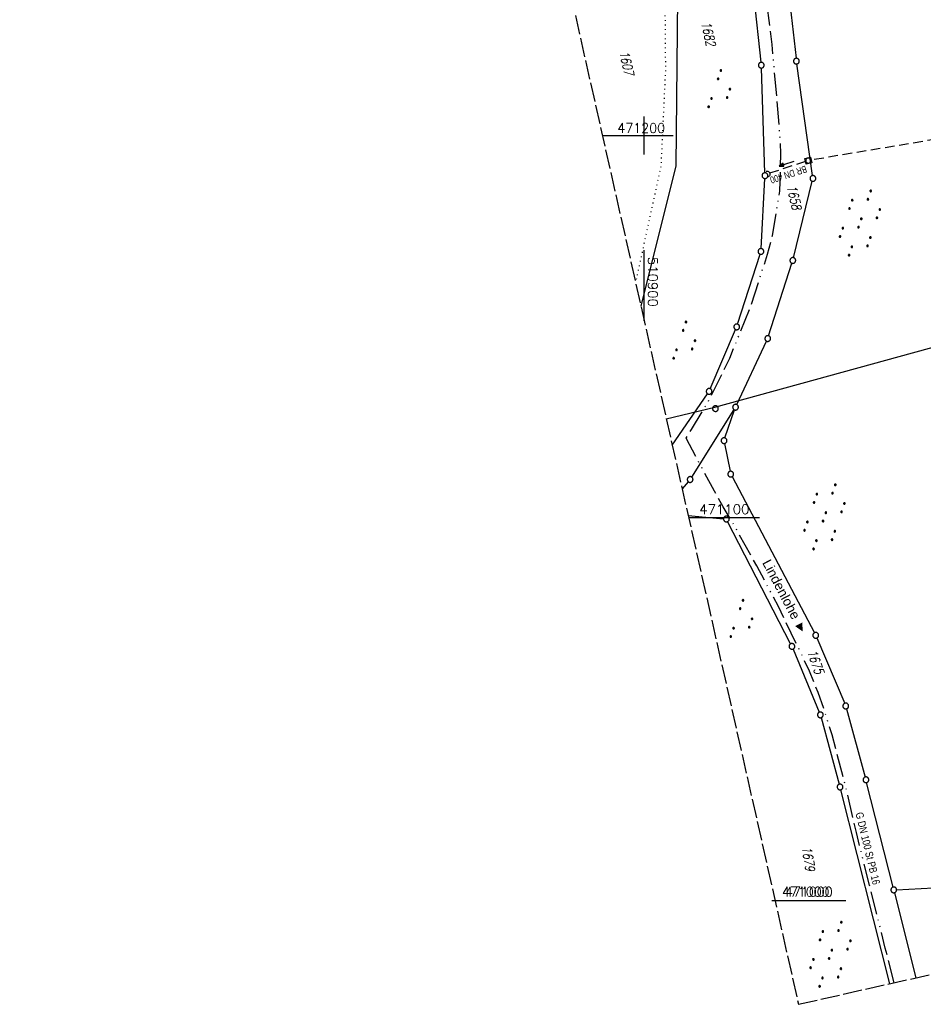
# Model space of a CAD drawing. Extents: x 510737 to 511220, y 470973 to 471938.
# Tile 1 of 25: x 510737 to 510973, y 470973 to 471230. Entities that reach past the tile are written whole.
import ezdxf
from ezdxf.enums import TextEntityAlignment as Align

# ---------------------------------------------------------------- set-up
doc = ezdxf.new("R2010")
doc.units = 0
doc.header["$LTSCALE"] = 10
doc.header["$MEASUREMENT"] = 0
for name, pattern in [('ACAD_ISO13W100', [37, 12, -3, 12, -3, 0.5, -3, 0.5, -3]), ('LT00', [0]), ('LT14', [0.6, 0.5, -0.1]), ('PUNKTX2_STR', [0.6, 0.1, -0.5]), ('STRICHLINIE2', [0.375, 0.25, -0.125])]:
    doc.linetypes.add(name, pattern=pattern)
doc.layers.get('0').update_dxf_attribs({"linetype": 'LT00'})
for name, color, linetype in [('--WASSER_GRENZE', 180, 'PUNKTX2_STR'), ('-Halt-Pfeil', 4, 'LT00'), ('-Haltung', 182, 'STRICHLINIE2'), ('-Haltungsbeschriftung', 182, 'LT00'), ('ABWASSERLTG', 24, 'LT00'), ('DFK_FLUR_NR', 250, 'LT00'), ('DFK_GZPKT', 250, 'LT00'), ('DFK_KATASTER', 250, 'LT00'), ('DFK_NUTZUNG', 250, 'LT00'), ('GASLTG', 250, 'ACAD_ISO13W100'), ('GASLTG_TEXT', 250, 'Continuous'), ('ORTSRICHTUNG', 7, 'Continuous'), ('V95_KA_MULD', 182, 'LT00'), ('V95_KA_PRUF', 182, 'LT00'), ('V95_RASTER', 250, 'LT00'), ('V95_UK_DURCH', 182, 'LT00'), ('V96_RASTER', 250, 'LT00')]:
    doc.layers.add(name, color=color, linetype=linetype)
doc.layers.add('-BLATT_95-RAND', color=7, linetype='LT14', plot=False)
doc.styles.add('Beschrift', font='ARIAL.TTF')
doc.styles.add('Haltungsbeschriftung', font='ARIAL.TTF', dxfattribs={"width": 0.75})
doc.styles.get("Standard").update_dxf_attribs({"font": 'romans.shx'})
doc.styles.add('Versorgungsltg', font='ARIAL.TTF', dxfattribs={"width": 0.8, "height": 2})

# ---------------------------------------------------------------- blocks, each defined once
blk = doc.blocks.new('SYMB7110')
at = {"color": 0, "linetype": 'ByBlock'}
for p, q in [((-0.515, 0.392919), (-0.515, 0.367081)), ((-0.51, 0.362895), (-0.51, 0.397105)), ((-0.505, 0.399164), (-0.505, 0.360836)), ((-0.5, 0.360204), (-0.5, 0.399796)), ((-0.495, 0.399164), (-0.495, 0.360836)), ((-0.49, 0.362895), (-0.49, 0.397105)), ((-0.485, 0.392919), (-0.485, 0.367081)), ((-0.48, 0.379874), (-0.48, 0.380145)), ((-0.285, 0.392919), (-0.285, 0.367081)), ((-0.28, 0.362895), (-0.28, 0.397105)), ((-0.275, 0.399164), (-0.275, 0.360836)), ((-0.27, 0.360204), (-0.27, 0.399796)), ((-0.265, 0.399164), (-0.265, 0.360836)), ((-0.26, 0.362895), (-0.26, 0.397105)), ((-0.255, 0.392919), (-0.255, 0.367081)), ((-0.25, 0.379874), (-0.25, 0.380146)), ((0.255, 0.392919), (0.255, 0.367081)), ((0.26, 0.362895), (0.26, 0.397105)), ((0.265, 0.399164), (0.265, 0.360836)), ((0.27, 0.360204), (0.27, 0.399796)), ((0.275, 0.399164), (0.275, 0.360836)), ((0.28, 0.362895), (0.28, 0.397105)), ((0.285, 0.392919), (0.285, 0.367081)), ((0.29, 0.379874), (0.29, 0.380145)), ((0.485, 0.392919), (0.485, 0.367081)), ((0.49, 0.362895), (0.49, 0.397105)), ((0.495, 0.399164), (0.495, 0.360836)), ((0.5, 0.360204), (0.5, 0.399796)), ((0.505, 0.399164), (0.505, 0.360836)), ((0.51, 0.362895), (0.51, 0.397105)), ((0.515, 0.392919), (0.515, 0.367081)), ((0.52, 0.379874), (0.52, 0.380146)), ((-0.9, 0.012919), (-0.9, -0.012919)), ((-0.895, -0.017106), (-0.895, 0.017105)), ((-0.89, 0.019164), (-0.89, -0.019164)), ((-0.885, -0.019797), (-0.885, 0.019796)), ((-0.88, 0.019164), (-0.88, -0.019164)), ((-0.875, -0.017106), (-0.875, 0.017105)), ((-0.87, 0.012919), (-0.87, -0.012919)), ((-0.865, -0.000126), (-0.865, 0.000145)), ((-0.67, 0.012919), (-0.67, -0.012919)), ((-0.665, -0.017106), (-0.665, 0.017105)), ((-0.66, 0.019164), (-0.66, -0.019164)), ((-0.655, -0.019797), (-0.655, 0.019796)), ((-0.65, 0.019164), (-0.65, -0.019164)), ((-0.645, -0.017106), (-0.645, 0.017105)), ((-0.64, 0.012919), (-0.64, -0.012919)), ((-0.635, -0.000126), (-0.635, 0.000145)), ((-0.13, 0.012919), (-0.13, -0.012919)), ((-0.125, -0.017105), (-0.125, 0.017105)), ((-0.12, 0.019164), (-0.12, -0.019164)), ((-0.115, -0.019796), (-0.115, 0.019796)), ((-0.11, 0.019164), (-0.11, -0.019164)), ((-0.105, -0.017105), (-0.105, 0.017105)), ((-0.1, 0.012919), (-0.1, -0.012919)), ((-0.095, -0.000126), (-0.095, 0.000146)), ((0.1, 0.012919), (0.1, -0.012919)), ((0.105, -0.017105), (0.105, 0.017105)), ((0.11, 0.019164), (0.11, -0.019164)), ((0.115, -0.019796), (0.115, 0.019796)), ((0.12, 0.019164), (0.12, -0.019164)), ((0.125, -0.017105), (0.125, 0.017105)), ((0.13, 0.012919), (0.13, -0.012919)), ((0.135, -0.000126), (0.135, 0.000146)), ((0.64, 0.012919), (0.64, -0.012919)), ((0.645, -0.017105), (0.645, 0.017105)), ((0.65, 0.019164), (0.65, -0.019164)), ((0.655, -0.019796), (0.655, 0.019796)), ((0.66, 0.019164), (0.66, -0.019164)), ((0.665, -0.017105), (0.665, 0.017105)), ((0.67, 0.012919), (0.67, -0.012919)), ((0.675, -0.000126), (0.675, 0.000146)), ((0.87, 0.012919), (0.87, -0.012919)), ((0.875, -0.017105), (0.875, 0.017105)), ((0.88, 0.019164), (0.88, -0.019164)), ((0.885, -0.019796), (0.885, 0.019796)), ((0.89, 0.019164), (0.89, -0.019164)), ((0.895, -0.017105), (0.895, 0.017105)), ((0.9, 0.012919), (0.9, -0.012919)), ((0.905, -0.000126), (0.905, 0.000146)), ((-0.515, -0.367081), (-0.515, -0.392919)), ((-0.51, -0.397105), (-0.51, -0.362895)), ((-0.505, -0.360836), (-0.505, -0.399164)), ((-0.5, -0.399796), (-0.5, -0.360204)), ((-0.495, -0.360836), (-0.495, -0.399164)), ((-0.49, -0.397106), (-0.49, -0.362895)), ((-0.485, -0.367081), (-0.485, -0.392919)), ((-0.48, -0.380126), (-0.48, -0.379855)), ((-0.285, -0.367081), (-0.285, -0.392919)), ((-0.28, -0.397105), (-0.28, -0.362895)), ((-0.275, -0.360836), (-0.275, -0.399164)), ((-0.27, -0.399796), (-0.27, -0.360204)), ((-0.265, -0.360836), (-0.265, -0.399164)), ((-0.26, -0.397105), (-0.26, -0.362895)), ((-0.255, -0.367081), (-0.255, -0.392919)), ((-0.25, -0.380126), (-0.25, -0.379855)), ((0.255, -0.367081), (0.255, -0.392919)), ((0.26, -0.397105), (0.26, -0.362895)), ((0.265, -0.360836), (0.265, -0.399164)), ((0.27, -0.399796), (0.27, -0.360204)), ((0.275, -0.360836), (0.275, -0.399164)), ((0.28, -0.397105), (0.28, -0.362895)), ((0.285, -0.367081), (0.285, -0.392919)), ((0.29, -0.380126), (0.29, -0.379855)), ((0.485, -0.367081), (0.485, -0.392919)), ((0.49, -0.397105), (0.49, -0.362895)), ((0.495, -0.360836), (0.495, -0.399164)), ((0.5, -0.399796), (0.5, -0.360204)), ((0.505, -0.360836), (0.505, -0.399164)), ((0.51, -0.397105), (0.51, -0.362895)), ((0.515, -0.367081), (0.515, -0.392919)), ((0.52, -0.380126), (0.52, -0.379855))]:
    blk.add_line(p, q, dxfattribs=at)
for points in [[(-0.48, 0.38), (-0.481981, 0.388678), (-0.48753, 0.395637), (-0.49555, 0.399499), (-0.50445, 0.399499), (-0.51247, 0.395637), (-0.518019, 0.388678), (-0.52, 0.38), (-0.518019, 0.371322), (-0.51247, 0.364363), (-0.50445, 0.360501), (-0.49555, 0.360501), (-0.48753, 0.364363), (-0.481981, 0.371322), (-0.48, 0.38)], [(-0.25, 0.38), (-0.251981, 0.388678), (-0.25753, 0.395637), (-0.26555, 0.399499), (-0.27445, 0.399499), (-0.28247, 0.395637), (-0.288019, 0.388678), (-0.29, 0.38), (-0.288019, 0.371322), (-0.28247, 0.364363), (-0.27445, 0.360501), (-0.26555, 0.360501), (-0.25753, 0.364363), (-0.251981, 0.371322), (-0.25, 0.38)], [(0.29, 0.38), (0.288019, 0.388678), (0.28247, 0.395637), (0.27445, 0.399499), (0.26555, 0.399499), (0.25753, 0.395637), (0.251981, 0.388678), (0.25, 0.38), (0.251981, 0.371322), (0.25753, 0.364363), (0.26555, 0.360501), (0.27445, 0.360501), (0.28247, 0.364363), (0.288019, 0.371322), (0.29, 0.38)], [(0.52, 0.38), (0.518019, 0.388678), (0.51247, 0.395637), (0.50445, 0.399499), (0.495549, 0.399499), (0.48753, 0.395637), (0.481981, 0.388678), (0.48, 0.38), (0.481981, 0.371322), (0.48753, 0.364363), (0.495549, 0.360501), (0.50445, 0.360501), (0.51247, 0.364363), (0.518019, 0.371322), (0.52, 0.38)], [(-0.865, 0), (-0.866981, 0.008678), (-0.87253, 0.015637), (-0.88055, 0.019498), (-0.88945, 0.019498), (-0.89747, 0.015637), (-0.903019, 0.008678), (-0.905, 0)], [(-0.905, 0), (-0.903019, -0.008678), (-0.89747, -0.015637), (-0.88945, -0.019499), (-0.88055, -0.019499), (-0.87253, -0.015637), (-0.866981, -0.008678), (-0.865, 0)], [(-0.635, 0), (-0.636981, 0.008678), (-0.64253, 0.015637), (-0.65055, 0.019498), (-0.65945, 0.019498), (-0.66747, 0.015637), (-0.673019, 0.008678), (-0.675, 0)], [(-0.675, 0), (-0.673019, -0.008678), (-0.66747, -0.015637), (-0.65945, -0.019499), (-0.65055, -0.019499), (-0.64253, -0.015637), (-0.636981, -0.008678), (-0.635, 0)], [(-0.095, 0), (-0.096981, 0.008678), (-0.10253, 0.015637), (-0.11055, 0.019499), (-0.11945, 0.019499), (-0.12747, 0.015637), (-0.133019, 0.008678), (-0.135, 0)], [(-0.135, 0), (-0.133019, -0.008678), (-0.12747, -0.015637), (-0.11945, -0.019499), (-0.11055, -0.019499), (-0.10253, -0.015637), (-0.096981, -0.008678), (-0.095, 0)], [(0.135, 0), (0.133019, 0.008678), (0.12747, 0.015637), (0.11945, 0.019499), (0.11055, 0.019499), (0.10253, 0.015637), (0.096981, 0.008678), (0.095, 0)], [(0.095, 0), (0.096981, -0.008678), (0.10253, -0.015637), (0.11055, -0.019499), (0.11945, -0.019499), (0.12747, -0.015637), (0.133019, -0.008678), (0.135, 0)], [(0.675, 0), (0.673019, 0.008678), (0.66747, 0.015637), (0.65945, 0.019499), (0.65055, 0.019499), (0.64253, 0.015637), (0.636981, 0.008678), (0.635, 0)], [(0.635, 0), (0.636981, -0.008678), (0.64253, -0.015637), (0.65055, -0.019499), (0.65945, -0.019499), (0.66747, -0.015637), (0.673019, -0.008678), (0.675, 0)], [(0.905, 0), (0.903019, 0.008678), (0.89747, 0.015637), (0.88945, 0.019499), (0.88055, 0.019499), (0.87253, 0.015637), (0.866981, 0.008678), (0.865, 0)], [(0.865, 0), (0.866981, -0.008678), (0.87253, -0.015637), (0.88055, -0.019499), (0.88945, -0.019499), (0.89747, -0.015637), (0.903019, -0.008678), (0.905, 0)], [(-0.48, -0.38), (-0.481981, -0.371322), (-0.48753, -0.364363), (-0.49555, -0.360501), (-0.50445, -0.360501), (-0.51247, -0.364363), (-0.518019, -0.371322), (-0.52, -0.38), (-0.518019, -0.388678), (-0.51247, -0.395637), (-0.50445, -0.399499), (-0.49555, -0.399499), (-0.48753, -0.395637), (-0.481981, -0.388678), (-0.48, -0.38)], [(-0.25, -0.38), (-0.251981, -0.371322), (-0.25753, -0.364363), (-0.26555, -0.360501), (-0.27445, -0.360501), (-0.28247, -0.364363), (-0.288019, -0.371322), (-0.29, -0.38), (-0.288019, -0.388678), (-0.28247, -0.395637), (-0.27445, -0.399499), (-0.26555, -0.399499), (-0.25753, -0.395637), (-0.251981, -0.388678), (-0.25, -0.38)], [(0.29, -0.38), (0.288019, -0.371322), (0.28247, -0.364363), (0.27445, -0.360501), (0.26555, -0.360501), (0.25753, -0.364363), (0.251981, -0.371322), (0.25, -0.38), (0.251981, -0.388678), (0.25753, -0.395637), (0.26555, -0.399499), (0.27445, -0.399499), (0.28247, -0.395637), (0.288019, -0.388678), (0.29, -0.38)], [(0.52, -0.38), (0.518019, -0.371322), (0.51247, -0.364363), (0.50445, -0.360501), (0.495549, -0.360501), (0.48753, -0.364363), (0.481981, -0.371322), (0.48, -0.38), (0.481981, -0.388678), (0.48753, -0.395637), (0.495549, -0.399499), (0.50445, -0.399499), (0.51247, -0.395637), (0.518019, -0.388678), (0.52, -0.38)]]:
    blk.add_lwpolyline(points, dxfattribs=at)
blk = doc.blocks.new('SYMB7111')
at = {"color": 0, "linetype": 'ByBlock'}
for p, q in [((-0.13, 0.202919), (-0.13, 0.177081)), ((-0.125, 0.172895), (-0.125, 0.207105)), ((-0.12, 0.209164), (-0.12, 0.170836)), ((-0.115, 0.170204), (-0.115, 0.209796)), ((-0.11, 0.209164), (-0.11, 0.170836)), ((-0.105, 0.172895), (-0.105, 0.207105)), ((-0.1, 0.202919), (-0.1, 0.177081)), ((-0.095, 0.189874), (-0.095, 0.190146)), ((0.1, 0.202919), (0.1, 0.177081)), ((0.105, 0.172895), (0.105, 0.207105)), ((0.11, 0.209164), (0.11, 0.170836)), ((0.115, 0.170204), (0.115, 0.209796)), ((0.12, 0.209164), (0.12, 0.170836)), ((0.125, 0.172895), (0.125, 0.207105)), ((0.13, 0.202919), (0.13, 0.177081)), ((0.135, 0.189874), (0.135, 0.190146)), ((-0.515, -0.177081), (-0.515, -0.202919)), ((-0.51, -0.207105), (-0.51, -0.172895)), ((-0.505, -0.170836), (-0.505, -0.209164)), ((-0.5, -0.209796), (-0.5, -0.170204)), ((-0.495, -0.170836), (-0.495, -0.209164)), ((-0.49, -0.207105), (-0.49, -0.172895)), ((-0.485, -0.177081), (-0.485, -0.202919)), ((-0.48, -0.190126), (-0.48, -0.189854)), ((-0.285, -0.177081), (-0.285, -0.202919)), ((-0.28, -0.207105), (-0.28, -0.172895)), ((-0.275, -0.170836), (-0.275, -0.209164)), ((-0.27, -0.209796), (-0.27, -0.170204)), ((-0.265, -0.170836), (-0.265, -0.209164)), ((-0.26, -0.207105), (-0.26, -0.172895)), ((-0.255, -0.177081), (-0.255, -0.202919)), ((-0.25, -0.190126), (-0.25, -0.189854)), ((0.255, -0.177081), (0.255, -0.202919)), ((0.26, -0.207105), (0.26, -0.172895)), ((0.265, -0.170836), (0.265, -0.209164)), ((0.27, -0.209796), (0.27, -0.170204)), ((0.275, -0.170836), (0.275, -0.209164)), ((0.28, -0.207105), (0.28, -0.172895)), ((0.285, -0.177081), (0.285, -0.202919)), ((0.29, -0.190126), (0.29, -0.189854)), ((0.485, -0.177081), (0.485, -0.202919)), ((0.49, -0.207105), (0.49, -0.172895)), ((0.495, -0.170836), (0.495, -0.209164)), ((0.5, -0.209796), (0.5, -0.170204)), ((0.505, -0.170836), (0.505, -0.209164)), ((0.51, -0.207105), (0.51, -0.172895)), ((0.515, -0.177081), (0.515, -0.202919)), ((0.52, -0.190126), (0.52, -0.189854))]:
    blk.add_line(p, q, dxfattribs=at)
for points in [[(-0.095, 0.19), (-0.096981, 0.198678), (-0.10253, 0.205637), (-0.11055, 0.209499), (-0.11945, 0.209499), (-0.12747, 0.205637), (-0.133019, 0.198678), (-0.135, 0.19), (-0.133019, 0.181322), (-0.12747, 0.174363), (-0.11945, 0.170501), (-0.11055, 0.170501), (-0.10253, 0.174363), (-0.096981, 0.181322), (-0.095, 0.19)], [(0.135, 0.19), (0.133019, 0.198678), (0.12747, 0.205637), (0.11945, 0.209499), (0.11055, 0.209499), (0.10253, 0.205637), (0.096981, 0.198678), (0.095, 0.19), (0.096981, 0.181322), (0.10253, 0.174363), (0.11055, 0.170501), (0.11945, 0.170501), (0.12747, 0.174363), (0.133019, 0.181322), (0.135, 0.19)], [(-0.48, -0.19), (-0.481981, -0.181322), (-0.48753, -0.174363), (-0.49555, -0.170501), (-0.50445, -0.170501), (-0.51247, -0.174363), (-0.518019, -0.181322), (-0.52, -0.19), (-0.518019, -0.198678), (-0.51247, -0.205637), (-0.50445, -0.209499), (-0.49555, -0.209499), (-0.48753, -0.205637), (-0.481981, -0.198678), (-0.48, -0.19)], [(-0.25, -0.19), (-0.251981, -0.181322), (-0.25753, -0.174363), (-0.26555, -0.170501), (-0.27445, -0.170501), (-0.28247, -0.174363), (-0.288019, -0.181322), (-0.29, -0.19), (-0.288019, -0.198678), (-0.28247, -0.205637), (-0.27445, -0.209499), (-0.26555, -0.209499), (-0.25753, -0.205637), (-0.251981, -0.198678), (-0.25, -0.19)], [(0.29, -0.19), (0.288019, -0.181322), (0.28247, -0.174363), (0.27445, -0.170501), (0.26555, -0.170501), (0.25753, -0.174363), (0.251981, -0.181322), (0.25, -0.19), (0.251981, -0.198678), (0.25753, -0.205637), (0.26555, -0.209499), (0.27445, -0.209499), (0.28247, -0.205637), (0.288019, -0.198678), (0.29, -0.19)], [(0.52, -0.19), (0.518019, -0.181322), (0.51247, -0.174363), (0.50445, -0.170501), (0.49555, -0.170501), (0.48753, -0.174363), (0.481981, -0.181322), (0.48, -0.19), (0.481981, -0.198678), (0.48753, -0.205637), (0.49555, -0.209499), (0.50445, -0.209499), (0.51247, -0.205637), (0.518019, -0.198678), (0.52, -0.19)]]:
    blk.add_lwpolyline(points, dxfattribs=at)
blk = doc.blocks.new('SYMB7010')
at = {"color": 0, "linetype": 'ByBlock'}
for points in [[(-0.031408, 0.499213), (-0.093728, 0.49134), (-0.15457, 0.475719), (-0.212975, 0.452595), (-0.268021, 0.422333), (-0.31884, 0.385411), (-0.36463, 0.342411), (-0.40467, 0.29401), (-0.438329, 0.240973), (-0.465074, 0.184136), (-0.484486, 0.124395), (-0.496256, 0.062692), (-0.5002, 0)], [(-0.5002, 0), (-0.496256, -0.062692), (-0.484486, -0.124395), (-0.465075, -0.184136), (-0.438329, -0.240973), (-0.404671, -0.29401), (-0.36463, -0.342411), (-0.31884, -0.385411), (-0.268021, -0.422333), (-0.212975, -0.452595), (-0.154571, -0.475719), (-0.093728, -0.49134), (-0.031408, -0.499213), (0.031408, -0.499213)], [(0.5002, 0), (0.496256, 0.062692), (0.484485, 0.124395), (0.465074, 0.184136), (0.438329, 0.240973), (0.40467, 0.29401), (0.36463, 0.342411), (0.31884, 0.385411), (0.268021, 0.422333), (0.212975, 0.452595), (0.15457, 0.475719), (0.093728, 0.49134), (0.031408, 0.499213), (-0.031408, 0.499213)], [(0.031408, -0.499213), (0.093728, -0.491341), (0.15457, -0.475719), (0.212975, -0.452595), (0.268021, -0.422333), (0.31884, -0.385411), (0.36463, -0.342411), (0.404671, -0.294011), (0.438329, -0.240974), (0.465075, -0.184136), (0.484486, -0.124395), (0.496256, -0.062692), (0.500201, 0)]]:
    blk.add_lwpolyline(points, dxfattribs=at)
blk = doc.blocks.new('SYMB1210')
at = {"color": 0, "linetype": 'ByBlock'}
blk.add_line((0.018815, -0.179014), (0.055623, -0.17119), dxfattribs=at)
for points in [[(-0.2, -0.2), (-0.2, 0.2), (0.2, 0.2), (0.2, -0.2), (-0.2, -0.2)], [(0.018815, 0.179014), (-0.018815, 0.179014), (-0.055623, 0.17119), (-0.09, 0.155885), (-0.120444, 0.133766), (-0.145623, 0.105801), (-0.164438, 0.073213), (-0.176067, 0.037424), (-0.18, 0)], [(-0.18, 0), (-0.176067, -0.037424), (-0.164438, -0.073213), (-0.145623, -0.105801), (-0.120444, -0.133766), (-0.09, -0.155885), (-0.055623, -0.17119), (-0.018815, -0.179014), (0.018815, -0.179014)], [(0.18, 0), (0.176067, 0.037424), (0.164438, 0.073213), (0.145623, 0.105801), (0.120444, 0.133766), (0.09, 0.155885), (0.055623, 0.17119), (0.018815, 0.179014)], [(0.055623, -0.17119), (0.09, -0.155885), (0.120444, -0.133766), (0.145623, -0.105801), (0.164438, -0.073213), (0.176067, -0.037424), (0.18, 0)]]:
    blk.add_lwpolyline(points, dxfattribs=at)
blk = doc.blocks.new('SYMB0003')
at = {"color": 0, "linetype": 'ByBlock'}
for p, q in [((-0.015712, 0), (0.010166, 0.012015)), ((0, -0.021257), (-0.015712, 0)), ((0.010166, 0.012015), (0, -0.021257))]:
    blk.add_line(p, q, dxfattribs=at)
for points in [[(-0.031395, 0.499013), (-0.093691, 0.491144), (-0.154509, 0.475528), (-0.21289, 0.452414), (-0.267913, 0.422164), (-0.318712, 0.385257), (-0.364484, 0.342274), (-0.404509, 0.293893), (-0.438154, 0.240877), (-0.464888, 0.184062), (-0.484292, 0.124345), (-0.496058, 0.062667), (-0.5, 0)], [(-0.5, 0), (-0.496058, -0.062667), (-0.484292, -0.124345), (-0.464888, -0.184062), (-0.438154, -0.240877), (-0.404509, -0.293893), (-0.364485, -0.342274), (-0.318712, -0.385257), (-0.267914, -0.422164), (-0.21289, -0.452414), (-0.154509, -0.475529), (-0.093691, -0.491144), (-0.031395, -0.499014), (0.031395, -0.499014)], [(0.5, 0), (0.496057, 0.062667), (0.484292, 0.124345), (0.464888, 0.184062), (0.438153, 0.240877), (0.404509, 0.293893), (0.364484, 0.342274), (0.318712, 0.385257), (0.267913, 0.422164), (0.21289, 0.452414), (0.154509, 0.475528), (0.093691, 0.491144), (0.031395, 0.499013), (-0.031395, 0.499013)], [(0.031395, -0.499014), (0.093691, -0.491144), (0.154509, -0.475529), (0.21289, -0.452414), (0.267914, -0.422164), (0.318712, -0.385257), (0.364485, -0.342274), (0.404509, -0.293893), (0.438154, -0.240877), (0.464889, -0.184062), (0.484292, -0.124345), (0.496058, -0.062667), (0.5, 0)]]:
    blk.add_lwpolyline(points, dxfattribs=at)
blk = doc.blocks.new('SYMB1107')
at = {"color": 0, "linetype": 'ByBlock'}
for points in [[(-0.2, 0), (-0.196157, 0.039018), (-0.184776, 0.076537), (-0.166294, 0.111114), (-0.141421, 0.141421), (-0.111114, 0.166294), (-0.076537, 0.184776), (-0.039018, 0.196157), (0, 0.2)], [(0, 0.2), (0.039018, 0.196157), (0.076537, 0.184776), (0.111114, 0.166294), (0.141421, 0.141421), (0.166294, 0.111114), (0.184776, 0.076537), (0.196157, 0.039018), (0.2, 0)]]:
    blk.add_lwpolyline(points, dxfattribs=at)
blk = doc.blocks.new('SYMB0070')
at = {"color": 0, "linetype": 'ByBlock'}
for p, q in [((-0.5, 0), (0.2, 0)), ((0.5, 0), (0.2, 0.1)), ((0.2, 0.1), (0.2, 0)), ((0.468, 0), (0.21, 0.086)), ((0.21, 0.086), (0.21, -0.086)), ((0.21, -0.086), (0.468, 0)), ((0.22, -0.072), (0.437, 0)), ((0.23, -0.058), (0.405, 0)), ((0.24, -0.045), (0.374, 0)), ((0.342, 0), (0.25, 0.031)), ((0.25, 0.031), (0.25, -0.031)), ((0.25, -0.031), (0.342, 0)), ((0.26, -0.017), (0.31, 0)), ((0.27, -0.003), (0.279, 0))]:
    blk.add_line(p, q, dxfattribs=at)
for points in [[(0.2, 0), (0.2, -0.1), (0.5, 0)], [(0.437, 0), (0.22, 0.072), (0.22, -0.072)], [(0.405, 0), (0.23, 0.058), (0.23, -0.058)], [(0.374, 0), (0.24, 0.045), (0.24, -0.045)], [(0.31, 0), (0.26, 0.017), (0.26, -0.017)], [(0.279, 0), (0.27, 0.003), (0.27, -0.003)]]:
    blk.add_lwpolyline(points, dxfattribs=at)

msp = doc.modelspace()

# ---------------------------------------------------------------- linework, layer by layer
at = {"layer": '--WASSER_GRENZE', "ltscale": 0.2, "flags": 128}
msp.add_lwpolyline([(510858.5, 471686.8), (510856.88, 471676.24), (510858.17, 471653.61), (510863.18, 471636.87), (510868.2, 471613.86), (510871.97, 471592.48), (510875.55, 471569.36), (510878.26, 471545.28), (510881.63, 471514.67), (510884.74, 471490), (510887.1, 471463.78), (510891.01, 471441.7), (510892.91, 471424.73), (510892.42, 471403.07), (510893.1, 471385.72), (510893.2, 471362.03), (510893.55, 471342.52), (510900.14, 471304.41), (510904.38, 471285.03), (510905.19, 471258.11), (510905.54, 471217.24), (510904.36, 471192.06), (510897.73, 471161.58)], dxfattribs=at)
at = {"layer": '-BLATT_95-RAND'}
msp.add_lwpolyline([(510736.69, 471875.13), (510940.32, 470972.83), (511220.28, 471036.01), (511016.64, 471938.32), (510736.69, 471875.13)], dxfattribs=at)
at = {"layer": '-Haltung'}
for p, q in [((511035.7, 471208.96), (510943.65, 471193.55)), ((510942.2, 471193.2), (510932.77, 471190.12))]:
    msp.add_line(p, q, dxfattribs=at)
at = {"layer": 'ABWASSERLTG', "linetype": 'Continuous', "flags": 128}
msp.add_lwpolyline([(510905.77, 471125.93), (510918.42, 471128.98), (510978.09, 471145.36), (511041.98, 471162.9), (511096.95, 471177.99), (511154.21, 471193.71), (511182.91, 471201.59)], dxfattribs=at)
at = {"layer": 'DFK_KATASTER'}
for p, q in [((510932.06, 471288.33), (510939.7, 471220.18)), ((510909.25, 471285.8), (510908.22, 471192.08)), ((510930.53, 471219.12), (510923.25, 471286.77)), ((510944, 471189.51), (510939.88, 471218.69)), ((510931.54, 471190.24), (510930.64, 471217.62)), ((510908.22, 471192.08), (510899.13, 471155.35)), ((510930.55, 471170.43), (510931.52, 471188.74)), ((510939.03, 471168.04), (510943.92, 471188.04)), ((510924.42, 471150.65), (510930.28, 471168.97)), ((510932.53, 471147.61), (510938.62, 471166.6)), ((510917.27, 471133.77), (510923.9, 471149.25)), ((510924.19, 471129.64), (510931.98, 471146.22)), ((510907.34, 471119), (510916.55, 471132.46)), ((510912.4, 471110.68), (510923.47, 471128.32)), ((510921.1, 471120.91), (510923.63, 471128.25)), ((510921.01, 471119.46), (510922.46, 471112.19)), ((510922.96, 471110.79), (510944.5, 471069.96)), ((510911.52, 471109.47), (510909.91, 471107.58)), ((510911.48, 471100.62), (510920.72, 471099.79)), ((510938.28, 471067.08), (510921.81, 471099.05)), ((510945.14, 471068.61), (510952.41, 471051.51)), ((510938.91, 471065.72), (510945.76, 471049.19)), ((510952.9, 471050.1), (510957.78, 471032.26)), ((510946.25, 471047.78), (510951, 471030.37)), ((510965.07, 471003.47), (510958.16, 471030.81)), ((510964.22, 470978.22), (510951.38, 471028.92)), ((510966, 471002.78), (511080.36, 471009.07)), ((510965.43, 471002.01), (510971.04, 470979.76))]:
    msp.add_line(p, q, dxfattribs=at)
at = {"layer": 'GASLTG', "ltscale": 0.05, "flags": 128}
msp.add_lwpolyline([(510965.32, 470978.47), (510963.04, 470987.52), (510958.9, 471003.95), (510955.49, 471017.71), (510952.71, 471029.57), (510949.12, 471043.32), (510947.11, 471049.65), (510945.47, 471054.35), (510943.23, 471059.89), (510941.57, 471063.44), (510935.07, 471076.84), (510929.46, 471087.43), (510924.03, 471097.17), (510920.63, 471102.92), (510918.34, 471107.02), (510915.79, 471111.7), (510910.96, 471120.83), (510912.32, 471123.08), (510917.24, 471131.31), (510922.37, 471141.78), (510927.85, 471155.36), (510932.26, 471168.96), (510933.53, 471173.87), (510935.44, 471185.47), (510935.73, 471195.31), (510935.31, 471202.83), (510933.43, 471223.77), (510931.94, 471235.74), (510929.25, 471258.51), (510929.25, 471258.51), (510925.81, 471285.73), (510922.77, 471311.04), (510920.61, 471328.91), (510919.25, 471339.83), (510916.05, 471365.82), (510916.05, 471365.82), (510915.03, 471373.83), (510915.02, 471373.93), (510913.43, 471389.38), (510913.23, 471391.37), (510912.23, 471398.07), (510908.11, 471411.44), (510900.34, 471427.73), (510898.31, 471432.55), (510896.81, 471437.11), (510894.09, 471447.99), (510892.65, 471455.06), (510890.05, 471473.48), (510888.69, 471486.01), (510887.86, 471495.05), (510886.05, 471510.71), (510883.64, 471529.86), (510881.08, 471548.71), (510879.22, 471564.32), (510877.29, 471580.36), (510875.58, 471601.31), (510874.02, 471612.33), (510872.42, 471620.73), (510869.82, 471631.46), (510866.47, 471642.47), (510864.43, 471650.69), (510863.21, 471657.09), (510862.93, 471664.8), (510863.08, 471672.09), (510864.2, 471678.59), (510865.31, 471681.47), (510867.01, 471686.48), (510873.32, 471699.46), (510875.52, 471705.96), (510877.51, 471713.97), (510878.5, 471721.02), (510878.92, 471729.8), (510878.2, 471738.28), (510875.95, 471752.14), (510872.54, 471766.7), (510869.78, 471780.52), (510865.37, 471797.42), (510861.12, 471810.98), (510858.56, 471818.8), (510854.88, 471827.36), (510845.16, 471847.74), (510833.55, 471870.29), (510821.46, 471894.27)], dxfattribs=at)
at = {"layer": 'V95_RASTER'}
for p, q in [((510900, 471195), (510900, 471205)), ((510889.05, 471200), (510907.55, 471200)), ((510900, 471151.5), (510900, 471170)), ((510930.12, 471100), (510911.62, 471100)), ((510934.19, 471000), (510952.69, 471000))]:
    msp.add_line(p, q, dxfattribs=at)
at = {"layer": 'V96_RASTER'}
msp.add_line((510933.38, 471000, 359.87), (510951.88, 471000, 359.87), dxfattribs=at)

# ---------------------------------------------------------------- block references
at = {"layer": '-Halt-Pfeil', "xscale": 3.999999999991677, "yscale": 4.000000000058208, "zscale": 4, "rotation": 198.0516466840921}
msp.add_blockref('SYMB0070', (510937.18, 471192.61), dxfattribs=at)
at = {"layer": 'DFK_GZPKT', "xscale": 1.499999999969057, "yscale": 1.5, "zscale": 1.5, "rotation": 251.2881100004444}
for p in [(510930.61, 471218.37), (510939.78, 471219.43), (510931.56, 471189.49), (510944.1, 471188.77), (510930.51, 471169.68), (510938.85, 471167.31), (510924.19, 471149.94), (510932.3, 471146.9), (510916.97, 471133.08), (510923.87, 471128.96), (510920.86, 471120.2), (510912, 471110.04), (510922.61, 471111.45), (510921.47, 471099.72), (510944.85, 471069.3), (510938.62, 471066.41), (510952.7, 471050.82), (510946.05, 471048.5), (510957.98, 471031.54), (510951.2, 471029.65), (510965.25, 471002.74)]:
    msp.add_blockref('SYMB7010', p, dxfattribs=at)
at = {"layer": 'DFK_NUTZUNG', "yscale": 10, "zscale": 10, "rotation": 251.28826}
for name, p, xscale in [('SYMB7111', (510920.24, 471211.63), 9.99999999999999), ('SYMB7110', (510956.39, 471177.1), 9.99999999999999), ('SYMB7111', (510911.1, 471145.87), 9.99999999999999), ('SYMB7110', (510947.12, 471100.27), 9.99999999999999), ('SYMB7111', (510926.03, 471073.11), 9.999999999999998), ('SYMB7110', (510948.7, 470985.91), 10)]:
    msp.add_blockref(name, p, dxfattribs=dict(at, xscale=xscale))
at = {"layer": 'V95_KA_MULD', "xscale": 3.800000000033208, "yscale": 3.800000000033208, "zscale": 3.8, "rotation": 282.7179066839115}
msp.add_blockref('SYMB1210', (510942.92, 471193.43), dxfattribs=at)
at = {"layer": 'V95_KA_PRUF', "xscale": 1.500000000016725, "yscale": 1.500000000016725, "zscale": 1.5, "rotation": 282.7179066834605}
msp.add_blockref('SYMB0003', (510918.62, 471128.59), dxfattribs=at)
at = {"layer": 'V95_UK_DURCH', "xscale": 4.000000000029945, "yscale": 4.000000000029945, "zscale": 4, "rotation": 282.7179066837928}
msp.add_blockref('SYMB1107', (510932.06, 471189.89), dxfattribs=at)

# ---------------------------------------------------------------- texts
at = {"layer": '-Haltungsbeschriftung', "style": 'Haltungsbeschriftung', "width": 0.75}
msp.add_text('BR DN 400', height=1.8, rotation=198.0516, dxfattribs=at).set_placement((510942.15, 471192.16))
at = {"layer": 'DFK_FLUR_NR', "oblique": 13.754, "width": 0.75}
for s, rotation, p in [('1682', 282.7179, (510914.87, 471229.49)), ('1607', 282.7179, (510893.47, 471221.85)), ('1658', 282.7179, (510937.29, 471186.73)), ('1675', -71.1585, (510942.6, 471065.07)), ('1679', 278.7021, (510941.22, 471013.95))]:
    msp.add_text(s, height=2.5, rotation=rotation, dxfattribs=at).set_placement(p)
at = {"layer": 'GASLTG_TEXT', "style": 'Versorgungsltg', "width": 0.8}
msp.add_text('G DN 100 St PB 16', height=2, rotation=283.5753, dxfattribs=at).set_placement((510957.5, 471013.36), align=Align.CENTER)
at = {"layer": 'ORTSRICHTUNG', "insert": (510935.74, 471078.76), "char_height": 2.5, "width": 21.9529, "attachment_point": 8, "rotation": 297.7132, "style": 'Beschrift'}
msp.add_mtext('Lindenlohe ►', dxfattribs=at)
at = {"layer": 'V95_RASTER'}
for s, rotation, width, p in [(' 471200', 359.9998, 0.969, (510891.32, 471200.69)), (' 510900', 269.9998, 1.017, (510901, 471170)), (' 471100', 359.9998, 1.021, (510912.62, 471101)), (' 471000', 359.9998, 0.965, (510935.19, 471001))]:
    msp.add_text(s, height=2.5, rotation=rotation, dxfattribs=dict(at, width=width)).set_placement(p)
at = {"layer": 'V96_RASTER', "width": 0.965}
msp.add_text(' 471000', height=2.5, rotation=359.9993, dxfattribs=at).set_placement((510934.38, 471001, 359.87))

doc.saveas('drawing.dxf')
